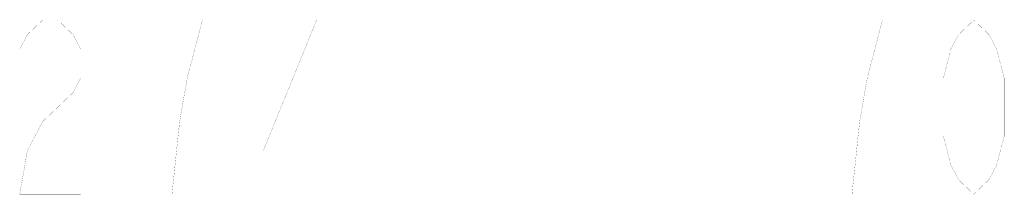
# Model space of a CAD drawing. Header units: millimetres. Extents: x 0 to 11890, y 0 to 8410.
# Tile 34 of 137: x 4086 to 4765, y 6890 to 7010. Entities that reach past the tile are written whole.
import ezdxf

# ---------------------------------------------------------------- set-up
doc = ezdxf.new("R2010")
doc.units = ezdxf.units.MM
doc.header["$LTSCALE"] = 653.95
doc.layers.add('ZUIDAYUNDONGFANWEIDXF_DIMENSION', color=7, linetype='CONTINUOUS')

msp = doc.modelspace()

# ---------------------------------------------------------------- linework, layer by layer
at = {"layer": 'ZUIDAYUNDONGFANWEIDXF_DIMENSION', "color": 5, "linetype": 'Continuous', "const_width": 0.1}
for points in [[(4085.991, 6989.803), (4091.241, 6999.803), (4101.741, 7009.803), (4112.241, 7009.803), (4122.741, 6999.803), (4127.991, 6989.803), (4127.991, 6969.803), (4122.741, 6959.803), (4112.241, 6949.803), (4101.741, 6939.803), (4091.241, 6919.803), (4085.991, 6889.803), (4127.991, 6889.803)], [(4201.491, 6969.803), (4211.991, 7009.803), (4169.991, 7009.803)], [(4290.741, 6889.803), (4290.741, 7009.803), (4253.991, 6919.803), (4301.241, 6919.803)], [(4576.08, 7009.803), (4576.08, 6889.803)], [(4670.579, 6969.803), (4681.08, 7009.803), (4639.08, 7009.803)], [(4744.08, 6889.803), (4733.58, 6899.803), (4728.329, 6909.803), (4723.08, 6929.803), (4723.08, 6969.803), (4728.329, 6989.803), (4733.58, 6999.803), (4744.08, 7009.803), (4754.579, 6999.803), (4759.83, 6989.803), (4765.08, 6969.803), (4765.08, 6929.803), (4759.83, 6909.803), (4754.579, 6899.803), (4744.08, 6889.803)], [(4190.991, 6889.803), (4196.241, 6939.803), (4201.491, 6969.803)], [(4660.08, 6889.803), (4665.33, 6939.803), (4670.579, 6969.803)]]:
    msp.add_lwpolyline(points, dxfattribs=at)

doc.saveas('drawing.dxf')
